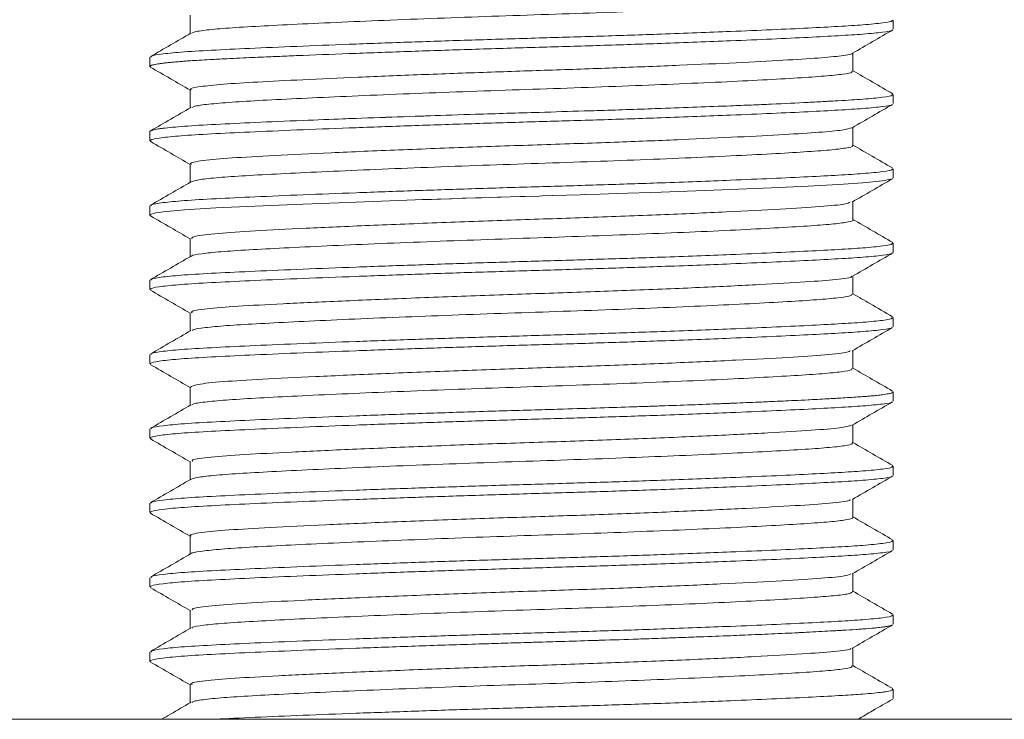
# Model space of a CAD drawing. Header units: millimetres. Extents: x 0 to 210, y 0 to 297.
# Tile 33 of 38: x 134 to 147, y 243 to 252. Entities that reach past the tile are written whole.
import ezdxf

# ---------------------------------------------------------------- set-up
doc = ezdxf.new("R2010")
doc.units = ezdxf.units.MM
doc.linetypes.add('HIDDEN', pattern=[1.905, 1.27, -0.635])
doc.layers.add('FORMAT', color=7, linetype='HIDDEN')

msp = doc.modelspace()

# ---------------------------------------------------------------- linework, layer by layer
at = {"color": 7, "linetype": 'Continuous', "lineweight": 15}
msp.add_line((120.494, 242.691), (160.494, 242.691), dxfattribs=at)
at = {"layer": 'FORMAT', "linetype": 'Continuous', "lineweight": 15}
for p, q in [((136.035, 252.158), (136.035, 251.913)), ((145.494, 251.97), (145.494, 252.095)), ((135.494, 251.595), (135.494, 251.47)), ((144.953, 251.407), (144.953, 251.652)), ((136.035, 251.157), (136.035, 250.913)), ((145.494, 250.97), (145.494, 251.095)), ((144.953, 250.408), (144.953, 250.652)), ((135.494, 250.595), (135.494, 250.47)), ((136.035, 250.157), (136.035, 249.913)), ((145.494, 249.97), (145.494, 250.095)), ((135.494, 249.595), (135.494, 249.47)), ((144.953, 249.407), (144.953, 249.652)), ((136.035, 249.158), (136.035, 248.913)), ((145.494, 248.97), (145.494, 249.095)), ((135.494, 248.595), (135.494, 248.47)), ((144.953, 248.407), (144.953, 248.652)), ((136.035, 248.157), (136.035, 247.913)), ((145.494, 247.97), (145.494, 248.095)), ((144.953, 247.408), (144.953, 247.652)), ((135.494, 247.595), (135.494, 247.47)), ((136.035, 247.157), (136.035, 246.913)), ((145.494, 246.97), (145.494, 247.095)), ((135.494, 246.595), (135.494, 246.47)), ((144.953, 246.407), (144.953, 246.652)), ((136.035, 246.157), (136.035, 245.913)), ((145.494, 245.97), (145.494, 246.095)), ((144.953, 245.407), (144.953, 245.652)), ((135.494, 245.595), (135.494, 245.47)), ((136.035, 245.157), (136.035, 244.913)), ((145.494, 244.97), (145.494, 245.095)), ((135.494, 244.595), (135.494, 244.47)), ((144.953, 244.407), (144.953, 244.652)), ((136.035, 244.157), (136.035, 243.913)), ((145.494, 243.97), (145.494, 244.095)), ((144.953, 243.407), (144.953, 243.652)), ((135.494, 243.595), (135.494, 243.47)), ((136.035, 243.157), (136.035, 242.913)), ((145.494, 242.97), (145.494, 243.095))]:
    msp.add_line(p, q, dxfattribs=at)
at = {"layer": 'FORMAT', "linetype": 'Continuous', "lineweight": 0, "flags": 128}
msp.add_lwpolyline([(135.502, 249.461), (135.5, 249.462), (135.494, 249.469), (135.498, 249.477), (135.513, 249.484), (135.517, 249.486), (135.538, 249.492), (135.573, 249.5), (135.618, 249.507), (135.672, 249.514), (135.958, 249.541), (136.382, 249.567), (136.91, 249.592), (137.557, 249.619), (138.267, 249.647), (139.062, 249.675), (139.16, 249.679), (139.258, 249.682), (139.258, 249.682), (139.282, 249.683), (139.357, 249.685), (139.405, 249.687), (139.405, 249.687), (139.405, 249.687), (139.405, 249.687), (139.528, 249.691), (139.528, 249.691), (139.552, 249.692), (139.552, 249.692), (139.552, 249.692), (139.552, 249.692), (139.7, 249.697), (139.701, 249.697), (139.701, 249.697), (139.742, 249.698), (139.875, 249.702), (139.874, 249.702), (139.957, 249.705), (139.957, 249.705), (139.957, 249.705), (140.172, 249.712), (140.173, 249.712), (140.215, 249.713), (140.215, 249.713), (140.472, 249.721), (140.473, 249.721), (140.473, 249.721), (140.473, 249.721), (140.543, 249.723), (140.73, 249.728), (140.772, 249.73), (140.912, 249.734), (140.912, 249.734), (140.913, 249.734), (140.915, 249.734), (141.281, 249.745), (141.347, 249.747), (141.347, 249.747), (141.35, 249.747), (141.351, 249.747), (141.553, 249.753), (141.776, 249.76), (141.776, 249.76), (142.37, 249.78), (143.306, 249.816), (143.856, 249.839), (144.349, 249.862), (144.756, 249.884), (145.085, 249.905), (145.35, 249.931), (145.482, 249.958), (145.482, 249.959)], dxfattribs=at)
at = {"layer": 'FORMAT', "linetype": 'Continuous', "lineweight": 0}
for points, knots in [([(144.94, 252.407), (144.939, 252.401), (144.937, 252.385), (144.787, 252.36), (144.514, 252.335), (144.126, 252.31), (143.632, 252.283), (143.053, 252.255), (142.396, 252.227), (141.691, 252.199), (140.945, 252.173), (140.193, 252.149), (139.443, 252.122), (138.73, 252.094), (138.06, 252.066), (137.465, 252.038), (136.952, 252.012), (136.542, 251.988), (136.247, 251.961), (136.08, 251.937), (136.063, 251.922), (136.057, 251.916)], [0, 0, 0, 0, 0.038032, 0.093489, 0.147382, 0.202837, 0.256721, 0.312167, 0.36606, 0.421515, 0.475409, 0.530866, 0.584749, 0.640196, 0.694087, 0.749541, 0.803435, 0.858893, 0.912777, 0.968224, 1, 1, 1, 1]), ([(135.511, 251.595), (135.509, 251.6), (135.503, 251.615), (135.651, 251.639), (135.939, 251.667), (136.359, 251.691), (136.899, 251.717), (137.536, 251.744), (138.264, 251.772), (139.048, 251.8), (139.88, 251.828), (140.723, 251.853), (141.566, 251.878), (142.445, 251.907), (143.221, 251.937), (143.871, 251.964), (144.359, 251.987), (144.772, 252.009), (145.12, 252.031), (145.369, 252.056), (145.495, 252.078), (145.481, 252.091), (145.477, 252.095)], [0, 0, 0, 0, 0.030756, 0.085239, 0.138196, 0.192689, 0.245636, 0.300118, 0.353065, 0.407546, 0.460503, 0.514996, 0.567944, 0.622427, 0.690073, 0.734697, 0.780226, 0.82485, 0.87038, 0.923326, 0.977807, 1, 1, 1, 1]), ([(135.502, 251.462), (135.498, 251.465), (135.491, 251.47), (135.499, 251.478), (135.508, 251.483), (135.515, 251.485), (135.517, 251.486), (135.523, 251.488), (135.535, 251.491), (135.551, 251.495), (135.573, 251.5), (135.599, 251.504), (135.634, 251.51), (135.66, 251.513), (135.677, 251.515), (135.705, 251.518), (135.753, 251.524), (135.82, 251.53), (135.884, 251.535), (135.932, 251.539), (135.959, 251.541), (135.997, 251.544), (136.071, 251.549), (136.147, 251.554), (136.238, 251.559), (136.301, 251.563), (136.402, 251.568), (136.507, 251.573), (136.658, 251.58), (136.8, 251.587), (136.935, 251.593), (137.011, 251.596), (137.141, 251.602), (137.301, 251.609), (137.689, 251.625), (138.264, 251.647), (139.048, 251.675), (139.88, 251.703), (140.723, 251.728), (141.566, 251.753), (142.445, 251.782), (143.221, 251.812), (143.871, 251.839), (144.359, 251.862), (144.772, 251.884), (145.121, 251.906), (145.366, 251.931), (145.488, 251.95), (145.481, 251.961), (145.481, 251.962)], [0, 0, 0, 0, 0.018863, 0.031445, 0.044008, 0.045588, 0.046678, 0.047085, 0.056513, 0.067701, 0.068998, 0.081581, 0.094144, 0.099587, 0.101203, 0.106649, 0.119134, 0.131716, 0.144279, 0.152088, 0.154197, 0.156784, 0.16927, 0.185994, 0.1864, 0.203581, 0.208729, 0.220712, 0.237893, 0.255023, 0.26171, 0.275342, 0.275426, 0.295828, 0.316229, 0.369154, 0.423613, 0.476548, 0.531019, 0.583945, 0.638406, 0.706024, 0.75063, 0.796141, 0.840747, 0.886258, 0.939182, 0.993641, 1, 1, 1, 1]), ([(144.943, 251.648), (144.943, 251.648), (144.957, 251.636), (144.814, 251.614), (144.511, 251.584), (144.028, 251.554), (143.398, 251.521), (142.637, 251.486), (141.795, 251.453), (140.914, 251.422), (140.019, 251.393), (139.129, 251.36), (138.285, 251.326), (137.539, 251.292), (136.926, 251.261), (136.454, 251.232), (136.153, 251.199), (136.018, 251.174), (136.046, 251.16), (136.051, 251.157)], [0, 0, 0, 0, 0.001917, 0.068066, 0.132001, 0.196306, 0.262669, 0.329764, 0.39617, 0.460555, 0.524421, 0.590521, 0.65759, 0.724214, 0.789032, 0.852604, 0.918401, 0.985403, 1, 1, 1, 1]), ([(144.936, 251.407), (144.94, 251.403), (144.95, 251.389), (144.83, 251.366), (144.589, 251.341), (144.221, 251.316), (143.754, 251.289), (143.188, 251.261), (142.552, 251.233), (141.851, 251.205), (141.118, 251.179), (140.36, 251.155), (139.613, 251.128), (138.885, 251.1), (138.208, 251.072), (137.591, 251.044), (137.061, 251.018), (136.624, 250.993), (136.304, 250.967), (136.105, 250.942), (136.073, 250.926), (136.059, 250.919)], [0, 0, 0, 0, 0.026656, 0.080811, 0.136537, 0.190681, 0.246395, 0.300538, 0.356249, 0.410404, 0.46613, 0.520276, 0.575993, 0.630135, 0.685848, 0.740002, 0.795727, 0.849875, 0.905594, 0.959737, 1, 1, 1, 1]), ([(135.495, 250.595), (135.495, 250.596), (135.494, 250.597), (135.495, 250.598), (135.496, 250.6), (135.5, 250.604), (135.51, 250.608), (135.524, 250.613), (135.545, 250.619), (135.571, 250.624), (135.596, 250.629), (135.623, 250.633), (135.723, 250.646), (135.94, 250.667), (136.357, 250.691), (136.904, 250.717), (137.469, 250.741), (137.996, 250.762), (138.288, 250.773), (138.817, 250.792), (138.529, 250.782), (139.05, 250.8), (139.362, 250.81), (139.818, 250.826), (140.298, 250.84), (140.79, 250.855), (141.152, 250.866), (141.425, 250.874), (141.765, 250.885), (142.095, 250.896), (142.688, 250.917), (143.116, 250.933), (143.59, 250.952), (143.95, 250.968), (144.284, 250.984), (144.533, 250.997), (144.665, 251.004), (144.852, 251.014), (145.053, 251.027), (145.238, 251.042), (145.393, 251.06), (145.495, 251.078), (145.481, 251.091), (145.477, 251.095)], [0, 0, 0, 0, 0.006115, 0.006122, 0.006212, 0.018432, 0.027049, 0.030732, 0.047884, 0.060298, 0.060317, 0.07275, 0.085183, 0.138048, 0.192446, 0.245301, 0.299689, 0.339946, 0.352577, 0.380883, 0.381547, 0.408341, 0.421821, 0.461241, 0.48815, 0.515689, 0.55448, 0.557609, 0.568582, 0.620784, 0.622978, 0.690507, 0.712538, 0.735081, 0.780531, 0.804374, 0.813407, 0.825108, 0.870559, 0.896214, 0.923459, 0.977846, 1, 1, 1, 1]), ([(135.506, 250.459), (135.501, 250.468), (135.489, 250.487), (135.649, 250.514), (135.939, 250.542), (136.358, 250.566), (136.899, 250.592), (137.536, 250.619), (138.264, 250.647), (139.048, 250.675), (139.88, 250.703), (140.723, 250.728), (141.566, 250.753), (142.445, 250.782), (143.221, 250.812), (143.871, 250.839), (144.359, 250.862), (144.772, 250.884), (145.121, 250.906), (145.365, 250.931), (145.487, 250.95), (145.481, 250.96), (145.481, 250.96)], [0, 0, 0, 0, 0.051391, 0.105737, 0.158561, 0.212917, 0.26573, 0.320075, 0.372889, 0.427233, 0.480056, 0.534412, 0.587227, 0.641573, 0.709049, 0.753561, 0.798975, 0.843487, 0.888902, 0.941715, 0.996059, 1, 1, 1, 1]), ([(144.94, 250.647), (144.906, 250.636), (144.839, 250.614), (144.517, 250.585), (144.046, 250.555), (143.419, 250.522), (142.662, 250.487), (141.788, 250.452), (140.831, 250.42), (139.819, 250.386), (138.827, 250.348), (137.915, 250.31), (137.154, 250.273), (136.562, 250.24), (136.185, 250.204), (136.014, 250.176), (136.05, 250.16), (136.056, 250.157)], [0, 0, 0, 0, 0.063744, 0.127932, 0.192336, 0.258843, 0.326124, 0.392758, 0.465253, 0.53771, 0.612695, 0.688295, 0.762502, 0.834169, 0.907856, 0.983332, 1, 1, 1, 1]), ([(144.941, 250.408), (144.945, 250.405), (144.962, 250.393), (144.868, 250.373), (144.654, 250.346), (144.315, 250.322), (143.866, 250.295), (143.325, 250.268), (142.699, 250.239), (142.015, 250.212), (141.283, 250.185), (140.534, 250.161), (139.777, 250.134), (139.048, 250.107), (138.353, 250.078), (137.725, 250.05), (137.171, 250.023), (136.715, 249.999), (136.365, 249.973), (136.127, 249.946), (136.073, 249.927), (136.046, 249.918)], [0, 0, 0, 0, 0.0137913, 0.0694312, 0.1235073, 0.1791523, 0.2332174, 0.2888502, 0.3429205, 0.3985584, 0.4526352, 0.508281, 0.5623462, 0.6179792, 0.6720476, 0.7276833, 0.7817606, 0.8374068, 0.8914718, 0.9471047, 1, 1, 1, 1]), ([(135.511, 249.595), (135.509, 249.6), (135.503, 249.615), (135.651, 249.639), (135.939, 249.667), (136.359, 249.691), (136.899, 249.717), (137.536, 249.744), (138.264, 249.772), (139.048, 249.8), (139.88, 249.828), (140.723, 249.853), (141.566, 249.878), (142.445, 249.907), (143.221, 249.937), (143.871, 249.964), (144.359, 249.987), (144.772, 250.009), (145.12, 250.031), (145.369, 250.056), (145.495, 250.078), (145.481, 250.091), (145.477, 250.095)], [0, 0, 0, 0, 0.030756, 0.085239, 0.138196, 0.192689, 0.245636, 0.300118, 0.353065, 0.407546, 0.460503, 0.514996, 0.567944, 0.622427, 0.690073, 0.734697, 0.780226, 0.82485, 0.87038, 0.923326, 0.977807, 1, 1, 1, 1]), ([(144.916, 249.646), (144.899, 249.637), (144.857, 249.616), (144.533, 249.586), (143.999, 249.552), (143.267, 249.514), (142.384, 249.476), (141.415, 249.439), (140.408, 249.407), (139.4, 249.37), (138.432, 249.332), (137.577, 249.294), (136.884, 249.259), (136.381, 249.226), (136.078, 249.191), (136.062, 249.168), (136.055, 249.157)], [0, 0, 0, 0, 0.051243, 0.123898, 0.196614, 0.271839, 0.347652, 0.422039, 0.493903, 0.567843, 0.643548, 0.719022, 0.792307, 0.864481, 0.939361, 1, 1, 1, 1]), ([(144.951, 249.407), (144.951, 249.407), (144.972, 249.398), (144.897, 249.379), (144.717, 249.352), (144.399, 249.328), (143.978, 249.302), (143.453, 249.274), (142.849, 249.246), (142.172, 249.218), (141.453, 249.191), (140.701, 249.166), (139.95, 249.14), (139.207, 249.113), (138.508, 249.085), (137.859, 249.057), (137.29, 249.029), (136.808, 249.004), (136.432, 248.979), (136.179, 248.952), (136.053, 248.931), (136.054, 248.919), (136.054, 248.916)], [0, 0, 0, 0, 0.001956, 0.05585, 0.111307, 0.165195, 0.220647, 0.274529, 0.329974, 0.383867, 0.439323, 0.493213, 0.548666, 0.602549, 0.657993, 0.711886, 0.76734, 0.821232, 0.876687, 0.930569, 0.986014, 1, 1, 1, 1]), ([(135.511, 248.595), (135.509, 248.6), (135.503, 248.615), (135.651, 248.639), (135.939, 248.667), (136.359, 248.691), (136.899, 248.717), (137.536, 248.744), (138.264, 248.772), (139.048, 248.8), (139.88, 248.828), (140.723, 248.853), (141.566, 248.878), (142.445, 248.907), (143.221, 248.937), (143.871, 248.964), (144.359, 248.987), (144.772, 249.009), (145.12, 249.031), (145.369, 249.056), (145.495, 249.078), (145.481, 249.091), (145.477, 249.095)], [0, 0, 0, 0, 0.030756, 0.085239, 0.138196, 0.192689, 0.245636, 0.300118, 0.353065, 0.407546, 0.460503, 0.514996, 0.567944, 0.622427, 0.690073, 0.734697, 0.780226, 0.82485, 0.87038, 0.923326, 0.977807, 1, 1, 1, 1]), ([(135.507, 248.462), (135.503, 248.47), (135.492, 248.487), (135.649, 248.514), (135.939, 248.542), (136.358, 248.566), (136.899, 248.592), (137.536, 248.619), (138.264, 248.647), (139.048, 248.675), (139.88, 248.703), (140.723, 248.728), (141.566, 248.753), (142.445, 248.782), (143.221, 248.812), (143.871, 248.839), (144.359, 248.862), (144.772, 248.884), (145.121, 248.906), (145.366, 248.931), (145.488, 248.95), (145.481, 248.961), (145.48, 248.962)], [0, 0, 0, 0, 0.046922, 0.101375, 0.154302, 0.208765, 0.261682, 0.316134, 0.369051, 0.423502, 0.47643, 0.530892, 0.583811, 0.638264, 0.705872, 0.750471, 0.795975, 0.840574, 0.886079, 0.938995, 0.993446, 1, 1, 1, 1]), ([(144.929, 248.648), (144.931, 248.646), (144.946, 248.631), (144.748, 248.605), (144.34, 248.573), (143.714, 248.537), (142.913, 248.498), (141.986, 248.46), (140.997, 248.425), (139.985, 248.392), (138.987, 248.354), (138.057, 248.316), (137.268, 248.278), (136.647, 248.246), (136.232, 248.211), (136.03, 248.18), (136.056, 248.162), (136.064, 248.157)], [0, 0, 0, 0, 0.012704, 0.086666, 0.158145, 0.231736, 0.307055, 0.382115, 0.45497, 0.526797, 0.601313, 0.676772, 0.751165, 0.822868, 0.89591, 0.971045, 1, 1, 1, 1]), ([(144.942, 248.407), (144.938, 248.4), (144.93, 248.383), (144.765, 248.358), (144.483, 248.333), (144.08, 248.308), (143.581, 248.28), (142.989, 248.252), (142.332, 248.224), (141.616, 248.196), (140.875, 248.171), (140.116, 248.146), (139.375, 248.119), (138.659, 248.091), (138.001, 248.063), (137.409, 248.035), (136.909, 248.009), (136.506, 247.985), (136.227, 247.958), (136.075, 247.936), (136.065, 247.923), (136.062, 247.919)], [0, 0, 0, 0, 0.044408, 0.098587, 0.154338, 0.208504, 0.264242, 0.318409, 0.374146, 0.428325, 0.484076, 0.538242, 0.59398, 0.648145, 0.703881, 0.75806, 0.813811, 0.86798, 0.923719, 0.977886, 1, 1, 1, 1]), ([(135.511, 247.595), (135.509, 247.6), (135.503, 247.615), (135.651, 247.639), (135.939, 247.667), (136.359, 247.691), (136.899, 247.717), (137.536, 247.744), (138.264, 247.772), (139.048, 247.8), (139.88, 247.828), (140.723, 247.853), (141.566, 247.878), (142.445, 247.907), (143.221, 247.937), (143.871, 247.964), (144.359, 247.987), (144.772, 248.009), (145.12, 248.031), (145.369, 248.056), (145.495, 248.078), (145.481, 248.091), (145.477, 248.095)], [0, 0, 0, 0, 0.030756, 0.085239, 0.138196, 0.192689, 0.245636, 0.300118, 0.353065, 0.407546, 0.460503, 0.514996, 0.567944, 0.622427, 0.690073, 0.734697, 0.780226, 0.82485, 0.87038, 0.923326, 0.977807, 1, 1, 1, 1]), ([(135.506, 247.459), (135.501, 247.468), (135.489, 247.486), (135.649, 247.514), (135.939, 247.542), (136.358, 247.566), (136.899, 247.592), (137.536, 247.619), (138.264, 247.647), (139.048, 247.675), (139.88, 247.703), (140.723, 247.728), (141.566, 247.753), (142.445, 247.782), (143.221, 247.812), (143.871, 247.839), (144.359, 247.862), (144.772, 247.884), (145.121, 247.906), (145.365, 247.931), (145.487, 247.95), (145.481, 247.96), (145.481, 247.96)], [0, 0, 0, 0, 0.051651, 0.106012, 0.158849, 0.21322, 0.266047, 0.320407, 0.373235, 0.427593, 0.480431, 0.534801, 0.58763, 0.641991, 0.709485, 0.754008, 0.799435, 0.843959, 0.889386, 0.942213, 0.996572, 1, 1, 1, 1]), ([(144.913, 247.647), (144.906, 247.64), (144.885, 247.62), (144.602, 247.591), (144.102, 247.558), (143.399, 247.521), (142.537, 247.482), (141.578, 247.445), (140.576, 247.412), (139.565, 247.377), (138.586, 247.338), (137.707, 247.3), (136.986, 247.264), (136.45, 247.232), (136.1, 247.195), (136.059, 247.17), (136.039, 247.157)], [0, 0, 0, 0, 0.040596, 0.113641, 0.185734, 0.260519, 0.33622, 0.410824, 0.482733, 0.556055, 0.631449, 0.706948, 0.780568, 0.852336, 0.926716, 1, 1, 1, 1]), ([(144.938, 247.408), (144.94, 247.402), (144.945, 247.387), (144.813, 247.364), (144.556, 247.338), (144.182, 247.314), (143.7, 247.286), (143.131, 247.258), (142.483, 247.23), (141.783, 247.203), (141.041, 247.177), (140.289, 247.152), (139.537, 247.125), (138.819, 247.098), (138.142, 247.069), (137.537, 247.042), (137.012, 247.015), (136.589, 246.991), (136.278, 246.964), (136.094, 246.94), (136.068, 246.924), (136.058, 246.918)], [0, 0, 0, 0, 0.031492, 0.087115, 0.14117, 0.196793, 0.250838, 0.306451, 0.360505, 0.416126, 0.470182, 0.525806, 0.579852, 0.635464, 0.689516, 0.745136, 0.799193, 0.854818, 0.908864, 0.964477, 1, 1, 1, 1]), ([(135.511, 246.595), (135.509, 246.6), (135.503, 246.615), (135.651, 246.639), (135.939, 246.667), (136.359, 246.691), (136.899, 246.717), (137.536, 246.744), (138.264, 246.772), (139.048, 246.8), (139.88, 246.828), (140.553, 246.848), (141.114, 246.864), (141.54, 246.878), (141.921, 246.89), (142.156, 246.898), (142.279, 246.902), (142.615, 246.914), (142.945, 246.926), (143.224, 246.937), (143.27, 246.939), (143.404, 246.944), (143.609, 246.953), (143.895, 246.965), (144.131, 246.976), (144.296, 246.984), (144.458, 246.993), (144.585, 246.999), (144.706, 247.006), (144.831, 247.013), (144.956, 247.021), (145.074, 247.029), (145.141, 247.034), (145.206, 247.04), (145.28, 247.047), (145.364, 247.057), (145.42, 247.066), (145.459, 247.075), (145.474, 247.08), (145.483, 247.084), (145.492, 247.088), (145.486, 247.092), (145.481, 247.095)], [0, 0, 0, 0, 0.030744, 0.085207, 0.138144, 0.192617, 0.245544, 0.300005, 0.352932, 0.407393, 0.46033, 0.514803, 0.535452, 0.567774, 0.597194, 0.610619, 0.61527, 0.622292, 0.679535, 0.685733, 0.685806, 0.689963, 0.716526, 0.734596, 0.761935, 0.780136, 0.782243, 0.810822, 0.820661, 0.82477, 0.855903, 0.870308, 0.878751, 0.889402, 0.905126, 0.92329, 0.949882, 0.959606, 0.975269, 0.977808, 0.982357, 1, 1, 1, 1]), ([(135.507, 246.461), (135.502, 246.469), (135.491, 246.487), (135.649, 246.514), (135.939, 246.542), (136.358, 246.566), (136.899, 246.592), (137.536, 246.619), (138.264, 246.647), (139.048, 246.675), (139.88, 246.703), (140.723, 246.728), (141.566, 246.753), (142.445, 246.782), (143.221, 246.812), (143.871, 246.839), (144.359, 246.862), (144.772, 246.884), (145.121, 246.906), (145.365, 246.931), (145.486, 246.949), (145.482, 246.959), (145.482, 246.959)], [0, 0, 0, 0, 0.04824, 0.102896, 0.15602, 0.210686, 0.2638, 0.318455, 0.371569, 0.426223, 0.479347, 0.534013, 0.587128, 0.641784, 0.709644, 0.754409, 0.800083, 0.844848, 0.890522, 0.943636, 0.99829, 1, 1, 1, 1]), ([(144.935, 246.646), (144.896, 246.634), (144.815, 246.61), (144.418, 246.578), (143.832, 246.543), (143.056, 246.504), (142.144, 246.466), (141.162, 246.43), (140.152, 246.398), (139.149, 246.361), (138.203, 246.322), (137.387, 246.284), (136.737, 246.251), (136.286, 246.217), (136.048, 246.184), (136.061, 246.165), (136.065, 246.158)], [0, 0, 0, 0, 0.070342, 0.142337, 0.215816, 0.291342, 0.366944, 0.440637, 0.512531, 0.587058, 0.66286, 0.737921, 0.810358, 0.883232, 0.958509, 1, 1, 1, 1]), ([(144.938, 246.407), (144.942, 246.404), (144.957, 246.391), (144.852, 246.37), (144.627, 246.344), (144.274, 246.319), (143.819, 246.293), (143.265, 246.265), (142.637, 246.237), (141.943, 246.209), (141.213, 246.182), (140.457, 246.158), (139.708, 246.132), (138.975, 246.104), (138.292, 246.076), (137.665, 246.048), (137.124, 246.021), (136.674, 245.996), (136.338, 245.97), (136.113, 245.943), (136.068, 245.925), (136.046, 245.916)], [0, 0, 0, 0, 0.0197139, 0.073604, 0.1290573, 0.1829378, 0.238381, 0.2922588, 0.3476984, 0.4015881, 0.4570409, 0.5109235, 0.5663689, 0.6202468, 0.6756865, 0.7295755, 0.7850275, 0.8389119, 0.8943593, 0.9482371, 1, 1, 1, 1]), ([(135.511, 245.595), (135.509, 245.6), (135.503, 245.615), (135.651, 245.639), (135.939, 245.667), (136.359, 245.691), (136.899, 245.717), (137.536, 245.744), (138.264, 245.772), (139.048, 245.8), (139.88, 245.828), (140.723, 245.853), (141.566, 245.878), (142.445, 245.907), (143.221, 245.937), (143.871, 245.964), (144.359, 245.987), (144.772, 246.009), (145.12, 246.031), (145.369, 246.056), (145.495, 246.078), (145.481, 246.091), (145.477, 246.095)], [0, 0, 0, 0, 0.030756, 0.085239, 0.138196, 0.192689, 0.245636, 0.300118, 0.353065, 0.407546, 0.460503, 0.514996, 0.567944, 0.622427, 0.690073, 0.734697, 0.780226, 0.82485, 0.87038, 0.923326, 0.977807, 1, 1, 1, 1]), ([(135.507, 245.461), (135.502, 245.47), (135.492, 245.487), (135.649, 245.514), (135.939, 245.542), (136.358, 245.566), (136.899, 245.592), (137.536, 245.619), (138.264, 245.647), (139.048, 245.675), (139.88, 245.703), (140.723, 245.728), (141.566, 245.753), (142.445, 245.782), (143.221, 245.812), (143.871, 245.839), (144.359, 245.862), (144.772, 245.884), (145.121, 245.906), (145.366, 245.931), (145.488, 245.95), (145.481, 245.961), (145.48, 245.962)], [0, 0, 0, 0, 0.047254, 0.101682, 0.154585, 0.209023, 0.261916, 0.316343, 0.369236, 0.423662, 0.476565, 0.531003, 0.583897, 0.638326, 0.705903, 0.750482, 0.795965, 0.840544, 0.886027, 0.93892, 0.993346, 1, 1, 1, 1]), ([(144.917, 245.648), (144.916, 245.643), (144.912, 245.625), (144.665, 245.597), (144.2, 245.564), (143.527, 245.527), (142.688, 245.488), (141.74, 245.45), (140.743, 245.417), (139.731, 245.383), (138.743, 245.345), (137.842, 245.306), (137.095, 245.27), (136.519, 245.237), (136.163, 245.201), (136.007, 245.174), (136.044, 245.159), (136.049, 245.158)], [0, 0, 0, 0, 0.03171, 0.10501, 0.176579, 0.250784, 0.326229, 0.400908, 0.472958, 0.545533, 0.620473, 0.695851, 0.76967, 0.841132, 0.914874, 0.990234, 1, 1, 1, 1]), ([(144.946, 245.407), (144.948, 245.406), (144.968, 245.396), (144.886, 245.376), (144.69, 245.349), (144.364, 245.325), (143.929, 245.299), (143.399, 245.271), (142.782, 245.243), (142.106, 245.215), (141.377, 245.188), (140.63, 245.164), (139.873, 245.138), (139.14, 245.11), (138.438, 245.082), (137.802, 245.054), (137.236, 245.027), (136.768, 245.002), (136.399, 244.976), (136.163, 244.949), (136.049, 244.93), (136.051, 244.92), (136.051, 244.919)], [0, 0, 0, 0, 0.006378, 0.062141, 0.116338, 0.172107, 0.226293, 0.28205, 0.33624, 0.392, 0.446198, 0.501968, 0.556153, 0.61191, 0.666098, 0.721856, 0.776054, 0.831824, 0.886009, 0.941766, 0.995951, 1, 1, 1, 1]), ([(135.511, 244.595), (135.509, 244.6), (135.503, 244.615), (135.651, 244.639), (135.939, 244.667), (136.359, 244.691), (136.899, 244.717), (137.536, 244.744), (138.264, 244.772), (139.048, 244.8), (139.88, 244.828), (140.723, 244.853), (141.566, 244.878), (142.445, 244.907), (143.221, 244.937), (143.871, 244.964), (144.359, 244.987), (144.772, 245.009), (145.12, 245.031), (145.369, 245.056), (145.495, 245.078), (145.481, 245.091), (145.477, 245.095)], [0, 0, 0, 0, 0.030756, 0.085239, 0.138196, 0.192689, 0.245636, 0.300118, 0.353065, 0.407546, 0.460503, 0.514996, 0.567944, 0.622427, 0.690073, 0.734697, 0.780226, 0.82485, 0.87038, 0.923326, 0.977807, 1, 1, 1, 1]), ([(135.506, 244.459), (135.501, 244.468), (135.489, 244.486), (135.649, 244.514), (135.939, 244.542), (136.358, 244.566), (136.899, 244.592), (137.536, 244.619), (138.264, 244.647), (139.048, 244.675), (139.88, 244.703), (140.723, 244.728), (141.566, 244.753), (142.445, 244.782), (143.221, 244.812), (143.871, 244.839), (144.359, 244.862), (144.772, 244.884), (145.121, 244.906), (145.365, 244.931), (145.487, 244.949), (145.482, 244.959), (145.481, 244.96)], [0, 0, 0, 0, 0.051823, 0.106203, 0.15906, 0.21345, 0.266296, 0.320675, 0.373521, 0.427899, 0.480755, 0.535145, 0.587993, 0.642373, 0.70989, 0.75443, 0.799873, 0.844412, 0.889856, 0.942701, 0.997079, 1, 1, 1, 1]), ([(144.923, 244.646), (144.899, 244.636), (144.844, 244.614), (144.495, 244.583), (143.942, 244.549), (143.195, 244.511), (142.301, 244.472), (141.327, 244.436), (140.32, 244.404), (139.313, 244.367), (138.352, 244.329), (137.51, 244.29), (136.832, 244.256), (136.346, 244.223), (136.066, 244.189), (136.062, 244.167), (136.06, 244.157)], [0, 0, 0, 0, 0.0589223, 0.1311889, 0.2040684, 0.2792961, 0.3549334, 0.4289783, 0.5006932, 0.5747353, 0.6503719, 0.7256012, 0.7984843, 0.8707478, 0.9456639, 1, 1, 1, 1]), ([(144.948, 244.408), (144.94, 244.399), (144.923, 244.381), (144.744, 244.355), (144.447, 244.331), (144.038, 244.305), (143.524, 244.277), (142.93, 244.249), (142.261, 244.221), (141.547, 244.194), (140.797, 244.169), (140.046, 244.144), (139.3, 244.116), (138.595, 244.088), (137.937, 244.06), (137.358, 244.033), (136.863, 244.007), (136.474, 243.983), (136.204, 243.955), (136.065, 243.934), (136.059, 243.921), (136.058, 243.918)], [0, 0, 0, 0, 0.0491501, 0.104753, 0.1587847, 0.2143836, 0.2684082, 0.3239991, 0.3780338, 0.4336356, 0.4876688, 0.5432694, 0.597294, 0.6528848, 0.7069183, 0.7625186, 0.8165531, 0.8721552, 0.9261799, 0.9817708, 1, 1, 1, 1]), ([(135.511, 243.595), (135.509, 243.6), (135.503, 243.615), (135.651, 243.639), (135.939, 243.667), (136.359, 243.691), (136.899, 243.717), (137.536, 243.744), (138.264, 243.772), (139.048, 243.8), (139.88, 243.828), (140.723, 243.853), (141.566, 243.878), (142.445, 243.907), (143.221, 243.937), (143.871, 243.964), (144.359, 243.987), (144.772, 244.009), (145.12, 244.031), (145.369, 244.056), (145.495, 244.078), (145.481, 244.091), (145.477, 244.095)], [0, 0, 0, 0, 0.030756, 0.085239, 0.138196, 0.192689, 0.245636, 0.300118, 0.353065, 0.407546, 0.460503, 0.514996, 0.567944, 0.622427, 0.690073, 0.734697, 0.780226, 0.82485, 0.87038, 0.923326, 0.977807, 1, 1, 1, 1]), ([(135.507, 243.461), (135.502, 243.469), (135.492, 243.487), (135.649, 243.514), (135.939, 243.542), (136.358, 243.566), (136.899, 243.592), (137.536, 243.619), (138.264, 243.647), (139.048, 243.675), (139.714, 243.697), (140.221, 243.713), (140.454, 243.72), (140.596, 243.724), (140.65, 243.726), (140.765, 243.729), (140.907, 243.734), (141.023, 243.737), (141.217, 243.743), (141.358, 243.747), (141.515, 243.752), (141.705, 243.758), (141.895, 243.764), (142.11, 243.771), (142.215, 243.775), (142.394, 243.781), (142.62, 243.789), (142.792, 243.796), (143.03, 243.805), (143.229, 243.812), (143.425, 243.82), (143.612, 243.828), (143.872, 243.839), (144.112, 243.85), (144.271, 243.858), (144.322, 243.861), (144.476, 243.869), (144.614, 243.876), (144.752, 243.884), (144.859, 243.89), (144.945, 243.895), (145.019, 243.9), (145.05, 243.903), (145.132, 243.909), (145.207, 243.915), (145.291, 243.923), (145.345, 243.93), (145.389, 243.936), (145.415, 243.941), (145.451, 243.948), (145.473, 243.954), (145.483, 243.959), (145.484, 243.959)], [0, 0, 0, 0, 0.047693, 0.102331, 0.155437, 0.210084, 0.26318, 0.317816, 0.370913, 0.425548, 0.478654, 0.500877, 0.523099, 0.523208, 0.528204, 0.533359, 0.545326, 0.555534, 0.555737, 0.582649, 0.582858, 0.586509, 0.619965, 0.620487, 0.629971, 0.641196, 0.657294, 0.677095, 0.67816, 0.709144, 0.721896, 0.724211, 0.753919, 0.786489, 0.789335, 0.799602, 0.801664, 0.836034, 0.844372, 0.851089, 0.876091, 0.879118, 0.884206, 0.890062, 0.918164, 0.924322, 0.943207, 0.956583, 0.962859, 0.97024, 0.997899, 1, 1, 1, 1]), ([(144.923, 243.646), (144.924, 243.643), (144.932, 243.628), (144.72, 243.602), (144.293, 243.57), (143.651, 243.533), (142.836, 243.495), (141.901, 243.457), (140.909, 243.422), (139.897, 243.389), (138.902, 243.351), (137.981, 243.313), (137.207, 243.275), (136.601, 243.243), (136.206, 243.207), (136.022, 243.178), (136.053, 243.161), (136.06, 243.158)], [0, 0, 0, 0, 0.014873, 0.088956, 0.160744, 0.234898, 0.310619, 0.385904, 0.458813, 0.53119, 0.606208, 0.681998, 0.756544, 0.828441, 0.902074, 0.977644, 1, 1, 1, 1]), ([(144.938, 243.408), (144.938, 243.401), (144.938, 243.385), (144.792, 243.361), (144.526, 243.336), (144.137, 243.311), (143.65, 243.284), (143.069, 243.256), (142.419, 243.228), (141.709, 243.2), (140.971, 243.174), (140.212, 243.15), (139.468, 243.123), (138.747, 243.095), (138.082, 243.067), (137.48, 243.039), (136.968, 243.013), (136.551, 242.988), (136.255, 242.962), (136.083, 242.937), (136.065, 242.922), (136.058, 242.917)], [0, 0, 0, 0, 0.0375308, 0.0914347, 0.1469025, 0.2007933, 0.2562471, 0.3101376, 0.3655902, 0.4194941, 0.4749617, 0.5288546, 0.5843105, 0.6382017, 0.693655, 0.7475587, 0.8030259, 0.8569209, 0.9123792, 0.9662707, 1, 1, 1, 1]), ([(136.363, 242.691), (136.37, 242.691), (136.513, 242.7), (136.908, 242.717), (137.534, 242.744), (138.264, 242.772), (139.047, 242.8), (139.88, 242.828), (140.723, 242.853), (141.566, 242.878), (142.445, 242.907), (143.221, 242.937), (143.871, 242.964), (144.359, 242.987), (144.657, 243.003), (144.899, 243.017), (145.131, 243.032), (145.295, 243.048), (145.38, 243.06), (145.436, 243.069), (145.492, 243.081), (145.483, 243.091), (145.479, 243.095)], [0, 0, 0, 0, 0.003046, 0.068425, 0.135699, 0.201078, 0.268352, 0.333744, 0.401032, 0.466412, 0.533689, 0.617218, 0.67232, 0.72854, 0.783642, 0.792978, 0.839882, 0.90526, 0.913625, 0.927364, 0.972591, 1, 1, 1, 1])]:
    msp.add_open_spline(points, degree=3, knots=knots, dxfattribs=at)
at = {"layer": 'FORMAT', "linetype": 'Continuous', "lineweight": 15}
for points, knots in [([(136.042, 251.916), (135.951, 251.864), (135.771, 251.76), (135.59, 251.655), (135.5, 251.603)], [0, 0, 0, 0, 0.499962, 1, 1, 1, 1]), ([(144.946, 251.648), (145.036, 251.7), (145.217, 251.805), (145.397, 251.909), (145.488, 251.962)], [0, 0, 0, 0, 0.499966, 1, 1, 1, 1]), ([(135.5, 251.462), (135.591, 251.409), (135.769, 251.306), (135.947, 251.203), (136.035, 251.152)], [0, 0, 0, 0, 0.506807, 1, 1, 1, 1]), ([(145.487, 251.104), (145.397, 251.156), (145.219, 251.259), (145.04, 251.362), (144.953, 251.413)], [0, 0, 0, 0, 0.507328, 1, 1, 1, 1]), ([(136.046, 250.919), (135.956, 250.867), (135.775, 250.762), (135.594, 250.658), (135.504, 250.605)], [0, 0, 0, 0, 0.499966, 1, 1, 1, 1]), ([(144.943, 250.647), (145.034, 250.699), (145.215, 250.804), (145.395, 250.908), (145.486, 250.96)], [0, 0, 0, 0, 0.499954, 1, 1, 1, 1]), ([(135.505, 250.459), (135.595, 250.407), (135.772, 250.305), (135.949, 250.202), (136.035, 250.152)], [0, 0, 0, 0, 0.511083, 1, 1, 1, 1]), ([(145.484, 250.106), (145.393, 250.158), (145.216, 250.26), (145.039, 250.363), (144.953, 250.413)], [0, 0, 0, 0, 0.510627, 1, 1, 1, 1]), ([(136.045, 249.918), (135.955, 249.866), (135.774, 249.761), (135.593, 249.657), (135.502, 249.605)], [0, 0, 0, 0, 0.499954, 1, 1, 1, 1]), ([(144.941, 249.646), (145.032, 249.698), (145.212, 249.802), (145.393, 249.907), (145.483, 249.959)], [0, 0, 0, 0, 0.499965, 1, 1, 1, 1]), ([(135.502, 249.461), (135.592, 249.408), (135.77, 249.306), (135.948, 249.203), (136.035, 249.152)], [0, 0, 0, 0, 0.508152, 1, 1, 1, 1]), ([(145.488, 249.103), (145.397, 249.155), (145.219, 249.259), (145.041, 249.362), (144.953, 249.413)], [0, 0, 0, 0, 0.506821, 1, 1, 1, 1]), ([(144.946, 248.648), (145.036, 248.7), (145.217, 248.805), (145.398, 248.91), (145.488, 248.962)], [0, 0, 0, 0, 0.4999647, 1, 1, 1, 1]), ([(136.042, 248.916), (135.951, 248.864), (135.771, 248.76), (135.59, 248.655), (135.5, 248.603)], [0, 0, 0, 0, 0.499964, 1, 1, 1, 1]), ([(135.5, 248.462), (135.591, 248.409), (135.769, 248.306), (135.947, 248.203), (136.035, 248.152)], [0, 0, 0, 0, 0.507051, 1, 1, 1, 1]), ([(145.486, 248.104), (145.385, 248.163), (145.207, 248.266), (145.029, 248.369), (144.953, 248.413)], [0, 0, 0, 0, 0.571282, 1, 1, 1, 1]), ([(136.046, 247.919), (135.956, 247.867), (135.775, 247.762), (135.594, 247.658), (135.504, 247.605)], [0, 0, 0, 0, 0.499965, 1, 1, 1, 1]), ([(144.943, 247.646), (145.033, 247.699), (145.214, 247.803), (145.395, 247.908), (145.485, 247.96)], [0, 0, 0, 0, 0.499954, 1, 1, 1, 1]), ([(135.505, 247.459), (135.595, 247.407), (135.772, 247.304), (135.949, 247.202), (136.035, 247.152)], [0, 0, 0, 0, 0.511293, 1, 1, 1, 1]), ([(145.484, 247.105), (145.394, 247.158), (145.216, 247.26), (145.039, 247.363), (144.953, 247.413)], [0, 0, 0, 0, 0.510488, 1, 1, 1, 1]), ([(144.942, 246.646), (145.032, 246.698), (145.213, 246.803), (145.393, 246.907), (145.484, 246.959)], [0, 0, 0, 0, 0.499967, 1, 1, 1, 1]), ([(136.044, 246.918), (135.954, 246.866), (135.773, 246.761), (135.592, 246.657), (135.502, 246.604)], [0, 0, 0, 0, 0.499954, 1, 1, 1, 1]), ([(135.501, 246.461), (135.592, 246.409), (135.77, 246.306), (135.948, 246.203), (136.035, 246.152)], [0, 0, 0, 0, 0.5076719, 1, 1, 1, 1]), ([(145.488, 246.103), (145.398, 246.155), (145.219, 246.259), (145.041, 246.362), (144.953, 246.413)], [0, 0, 0, 0, 0.5065445, 1, 1, 1, 1]), ([(136.042, 245.917), (135.952, 245.864), (135.771, 245.76), (135.59, 245.655), (135.5, 245.603)], [0, 0, 0, 0, 0.499965, 1, 1, 1, 1]), ([(144.946, 245.648), (145.036, 245.701), (145.217, 245.805), (145.398, 245.91), (145.488, 245.962)], [0, 0, 0, 0, 0.499963, 1, 1, 1, 1]), ([(135.501, 245.461), (135.591, 245.409), (135.769, 245.306), (135.948, 245.203), (136.035, 245.152)], [0, 0, 0, 0, 0.50735, 1, 1, 1, 1]), ([(145.486, 245.104), (145.396, 245.157), (145.218, 245.259), (145.04, 245.362), (144.953, 245.413)], [0, 0, 0, 0, 0.508389, 1, 1, 1, 1]), ([(144.942, 244.646), (145.033, 244.698), (145.214, 244.803), (145.394, 244.908), (145.485, 244.96)], [0, 0, 0, 0, 0.499954, 1, 1, 1, 1]), ([(136.046, 244.919), (135.956, 244.867), (135.775, 244.762), (135.595, 244.658), (135.504, 244.606)], [0, 0, 0, 0, 0.499963, 1, 1, 1, 1]), ([(135.505, 244.459), (135.595, 244.407), (135.772, 244.304), (135.949, 244.202), (136.035, 244.152)], [0, 0, 0, 0, 0.511408, 1, 1, 1, 1]), ([(145.484, 244.105), (145.394, 244.158), (145.217, 244.26), (145.039, 244.363), (144.953, 244.413)], [0, 0, 0, 0, 0.510282, 1, 1, 1, 1]), ([(136.044, 243.918), (135.954, 243.866), (135.773, 243.761), (135.592, 243.656), (135.502, 243.604)], [0, 0, 0, 0, 0.499954, 1, 1, 1, 1]), ([(144.942, 243.646), (145.032, 243.698), (145.213, 243.803), (145.394, 243.907), (145.484, 243.959)], [0, 0, 0, 0, 0.499968, 1, 1, 1, 1]), ([(135.501, 243.461), (135.591, 243.409), (135.769, 243.306), (135.948, 243.203), (136.035, 243.152)], [0, 0, 0, 0, 0.507275, 1, 1, 1, 1]), ([(145.488, 243.103), (145.398, 243.155), (145.219, 243.258), (145.041, 243.362), (144.953, 243.413)], [0, 0, 0, 0, 0.50633, 1, 1, 1, 1]), ([(145.019, 242.691), (145.085, 242.729), (145.241, 242.819), (145.398, 242.91), (145.488, 242.962)], [0, 0, 0, 0, 0.421999, 1, 1, 1, 1]), ([(136.042, 242.917), (135.952, 242.864), (135.821, 242.789), (135.691, 242.714), (135.651, 242.691)], [0, 0, 0, 0, 0.693388, 1, 1, 1, 1])]:
    msp.add_open_spline(points, degree=3, knots=knots, dxfattribs=at)

doc.saveas('drawing.dxf')
